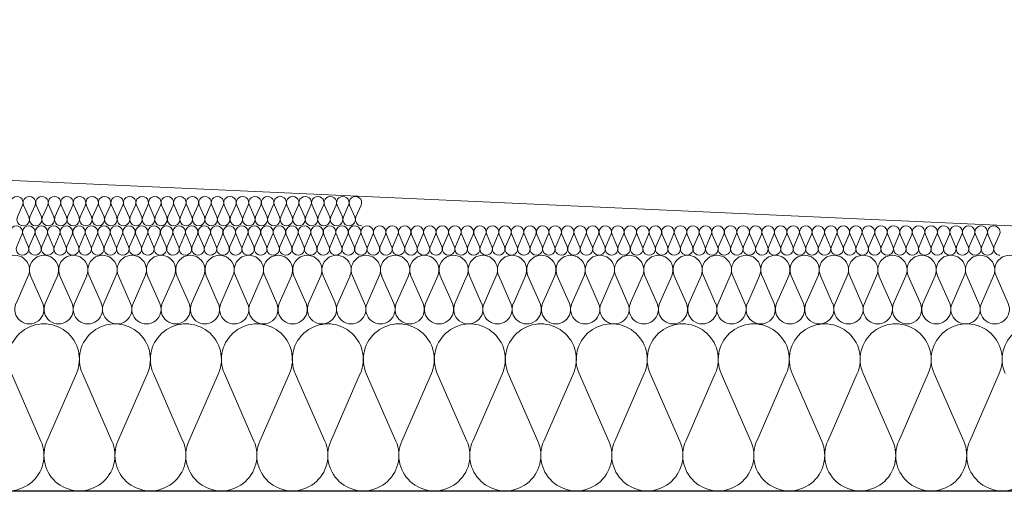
# Model space of a CAD drawing. Extents: x -686885 to -413214, y -23370 to 153194.
# Tile 38 of 145: x -650048 to -649045, y -7972 to -7490. Entities that reach past the tile are written whole.
import ezdxf

# ---------------------------------------------------------------- set-up
doc = ezdxf.new("R2010")
doc.units = 0
doc.header["$MEASUREMENT"] = 0
for name, color, linetype, lineweight in [('Arch stropy_Nr_Pióra__1', 7, 'Continuous', 25), ('INWENT KONST. DREWNIANA_Nr_Pióra__21', 7, 'Continuous', 9), ('INWENT WYMIARY_Nr_Pióra__21', 7, 'Continuous', 9), ('INWENT WYMIARY_Nr_Pióra__5', 7, 'Continuous', 13)]:
    doc.layers.add(name, color=color, linetype=linetype, lineweight=lineweight)
doc.layers.add('Inwent Izolacje', color=7, linetype='Continuous')
doc.layers.add('INWENT WYMIARY', color=7, linetype='Continuous')
doc.layers.add('Inwent Izolacje_Nr_Pióra__2', color=7, linetype='Continuous', lineweight=13, true_color=0x7f7f7f)
doc.styles.add('GENERATED_STYLE_1', font='txt')
doc.dimstyles.new('GENERATED_STYLE__9', dxfattribs={"dimtxt": 160.000002, "dimasz": 110.144928, "dimexe": 0.18, "dimexo": 40, "dimgap": 0.09, "dimtad": 1, "dimtih": 1, "dimtoh": 1, "dimdec": 0, "dimzin": 0, "dimdsep": 46, "dimtxsty": 'GENERATED_STYLE_1', "dimblk": 'ARROWHEAD_5', "dimblk1": 'ARROWHEAD_5', "dimblk2": 'ARROWHEAD_5', "dimcen": 0.09, "dimclrd": 7, "dimclre": 7, "dimclrt": 7, "dimazin": 0, "dimtfac": 1, "dimtdec": 4, "dimtmove": 0, "dimatfit": 3, "dimfxl": 0, "dimtolj": 1, "dimtzin": 0, "dimarcsym": 0})

# ---------------------------------------------------------------- blocks, each defined once
blk = doc.blocks.new('Izolacja cieplna 14_13', base_point=(-647529.6, -7969.6))
at = {"layer": 'Inwent Izolacje_Nr_Pióra__2', "linetype": 'Continuous'}
for p, q in [((-650026.1, -7918.9), (-650056.2, -7850.2)), ((-649990, -7850.2), (-650020, -7918.9)), ((-649953.8, -7918.9), (-649983.9, -7850.2)), ((-649917.7, -7850.2), (-649947.7, -7918.9)), ((-649881.5, -7918.9), (-649911.6, -7850.2)), ((-649845.4, -7850.2), (-649875.5, -7918.9)), ((-649809.3, -7918.9), (-649839.3, -7850.2)), ((-649773.1, -7850.2), (-649803.2, -7918.9)), ((-649737, -7918.9), (-649767.1, -7850.2)), ((-649700.9, -7850.2), (-649730.9, -7918.9)), ((-649664.7, -7918.9), (-649694.8, -7850.2)), ((-649628.6, -7850.2), (-649658.6, -7918.9)), ((-649592.4, -7918.9), (-649622.5, -7850.2)), ((-649556.3, -7850.2), (-649586.4, -7918.9)), ((-649520.2, -7918.9), (-649550.2, -7850.2)), ((-649484, -7850.2), (-649514.1, -7918.9)), ((-649447.9, -7918.9), (-649478, -7850.2)), ((-649411.8, -7850.2), (-649441.8, -7918.9)), ((-649375.6, -7918.9), (-649405.7, -7850.2)), ((-649339.5, -7850.2), (-649369.5, -7918.9)), ((-649303.3, -7918.9), (-649333.4, -7850.2)), ((-649267.2, -7850.2), (-649297.3, -7918.9)), ((-649231.1, -7918.9), (-649261.1, -7850.2)), ((-649194.9, -7850.2), (-649225, -7918.9)), ((-649158.8, -7918.9), (-649188.9, -7850.2)), ((-649122.6, -7850.2), (-649152.7, -7918.9)), ((-649086.5, -7918.9), (-649116.6, -7850.2)), ((-649050.4, -7850.2), (-649080.4, -7918.9))]:
    blk.add_line(p, q, dxfattribs=at)
for centre, start_param, end_param in [((-650023.1, -7835.7), 1.158003, 5.125183), ((-649950.8, -7835.7), 1.158003, 5.125183), ((-649878.5, -7835.7), 1.158003, 5.125183), ((-649806.2, -7835.7), 1.158003, 5.125183), ((-649734, -7835.7), 1.158003, 5.125183), ((-649661.7, -7835.7), 1.158003, 5.125183), ((-649589.4, -7835.7), 1.158003, 5.125183), ((-649517.1, -7835.7), 1.158003, 5.125183), ((-649444.9, -7835.7), 1.158003, 5.125183), ((-649372.6, -7835.7), 1.158003, 5.125183), ((-649300.3, -7835.7), 1.158003, 5.125183), ((-649228, -7835.7), 1.158003, 5.125183), ((-649155.8, -7835.7), 1.158003, 5.125183), ((-649083.5, -7835.7), 1.158003, 5.125183), ((-649011.2, -7835.7), 1.158003, 5.125183), ((-650059.2, -7933.4), 4.299595, 8.266774), ((-649986.9, -7933.4), 4.299595, 8.266774), ((-649914.6, -7933.4), 4.299595, 8.266774), ((-649842.4, -7933.4), 4.299595, 8.266774), ((-649770.1, -7933.4), 4.299595, 8.266774), ((-649697.8, -7933.4), 4.299595, 8.266774), ((-649625.5, -7933.4), 4.299595, 8.266774), ((-649553.3, -7933.4), 4.299595, 8.266774), ((-649481, -7933.4), 4.299595, 8.266774), ((-649408.7, -7933.4), 4.299595, 8.266774), ((-649336.4, -7933.4), 4.299595, 8.266774), ((-649264.2, -7933.4), 4.299595, 8.266774), ((-649191.9, -7933.4), 4.299595, 8.266774), ((-649119.6, -7933.4), 4.299595, 8.266774), ((-649047.3, -7933.4), 4.299595, 8.266774)]:
    blk.add_ellipse(centre, major_axis=(0, -36.2), ratio=0.999515, start_param=start_param, end_param=end_param, dxfattribs=at)
blk = doc.blocks.new('Izolacja cieplna 14_14', base_point=(-648399.6, -7799.6))
at = {"layer": 'Inwent Izolacje_Nr_Pióra__2', "linetype": 'Continuous'}
for p, q in [((-650039.1, -7750.4), (-650051.5, -7778.7)), ((-650024.2, -7778.7), (-650036.6, -7750.4)), ((-650009.3, -7750.4), (-650021.7, -7778.7)), ((-649994.4, -7778.7), (-650006.8, -7750.4)), ((-649979.5, -7750.4), (-649991.9, -7778.7)), ((-649964.6, -7778.7), (-649977, -7750.4)), ((-649949.7, -7750.4), (-649962.1, -7778.7)), ((-649934.8, -7778.7), (-649947.2, -7750.4)), ((-649920, -7750.4), (-649932.3, -7778.7)), ((-649905.1, -7778.7), (-649917.5, -7750.4)), ((-649890.2, -7750.4), (-649902.6, -7778.7)), ((-649875.3, -7778.7), (-649887.7, -7750.4)), ((-649860.4, -7750.4), (-649872.8, -7778.7)), ((-649845.5, -7778.7), (-649857.9, -7750.4)), ((-649830.6, -7750.4), (-649843, -7778.7)), ((-649815.7, -7778.7), (-649828.1, -7750.4)), ((-649800.8, -7750.4), (-649813.2, -7778.7)), ((-649785.9, -7778.7), (-649798.3, -7750.4)), ((-649771, -7750.4), (-649783.4, -7778.7)), ((-649756.1, -7778.7), (-649768.5, -7750.4)), ((-649741.2, -7750.4), (-649753.6, -7778.7)), ((-649726.3, -7778.7), (-649738.7, -7750.4)), ((-649711.4, -7750.4), (-649723.8, -7778.7)), ((-649696.5, -7778.7), (-649708.9, -7750.4)), ((-649681.7, -7750.4), (-649694, -7778.7)), ((-649666.8, -7778.7), (-649679.2, -7750.4)), ((-649651.9, -7750.4), (-649664.3, -7778.7)), ((-649637, -7778.7), (-649649.4, -7750.4)), ((-649622.1, -7750.4), (-649634.5, -7778.7)), ((-649607.2, -7778.7), (-649619.6, -7750.4)), ((-649592.3, -7750.4), (-649604.7, -7778.7)), ((-649577.4, -7778.7), (-649589.8, -7750.4)), ((-649562.5, -7750.4), (-649574.9, -7778.7)), ((-649547.6, -7778.7), (-649560, -7750.4)), ((-649532.7, -7750.4), (-649545.1, -7778.7)), ((-649517.8, -7778.7), (-649530.2, -7750.4)), ((-649502.9, -7750.4), (-649515.3, -7778.7)), ((-649488, -7778.7), (-649500.4, -7750.4)), ((-649473.1, -7750.4), (-649485.5, -7778.7)), ((-649458.3, -7778.7), (-649470.6, -7750.4)), ((-649443.4, -7750.4), (-649455.7, -7778.7)), ((-649428.5, -7778.7), (-649440.9, -7750.4)), ((-649413.6, -7750.4), (-649426, -7778.7)), ((-649398.7, -7778.7), (-649411.1, -7750.4)), ((-649383.8, -7750.4), (-649396.2, -7778.7)), ((-649368.9, -7778.7), (-649381.3, -7750.4)), ((-649354, -7750.4), (-649366.4, -7778.7)), ((-649339.1, -7778.7), (-649351.5, -7750.4)), ((-649324.2, -7750.4), (-649336.6, -7778.7)), ((-649309.3, -7778.7), (-649321.7, -7750.4)), ((-649294.4, -7750.4), (-649306.8, -7778.7)), ((-649279.5, -7778.7), (-649291.9, -7750.4)), ((-649264.6, -7750.4), (-649277, -7778.7)), ((-649249.7, -7778.7), (-649262.1, -7750.4)), ((-649234.8, -7750.4), (-649247.2, -7778.7)), ((-649220, -7778.7), (-649232.3, -7750.4)), ((-649205.1, -7750.4), (-649217.5, -7778.7)), ((-649190.2, -7778.7), (-649202.6, -7750.4)), ((-649175.3, -7750.4), (-649187.7, -7778.7)), ((-649160.4, -7778.7), (-649172.8, -7750.4)), ((-649145.5, -7750.4), (-649157.9, -7778.7)), ((-649130.6, -7778.7), (-649143, -7750.4)), ((-649115.7, -7750.4), (-649128.1, -7778.7)), ((-649100.8, -7778.7), (-649113.2, -7750.4)), ((-649085.9, -7750.4), (-649098.3, -7778.7)), ((-649071, -7778.7), (-649083.4, -7750.4)), ((-649056.1, -7750.4), (-649068.5, -7778.7)), ((-649041.2, -7778.7), (-649053.6, -7750.4))]:
    blk.add_line(p, q, dxfattribs=at)
for centre, start_param, end_param in [((-650052.7, -7744.5), 2.728799, 6.695979), ((-650023, -7744.5), 2.728799, 6.695979), ((-649993.2, -7744.5), 2.728799, 6.695979), ((-649963.4, -7744.5), 2.728799, 6.695979), ((-649933.6, -7744.5), 2.728799, 6.695979), ((-649903.8, -7744.5), 2.728799, 6.695979), ((-649874, -7744.5), 2.728799, 6.695979), ((-649844.2, -7744.5), 2.728799, 6.695979), ((-649814.4, -7744.5), 2.728799, 6.695979), ((-649784.7, -7744.5), 2.728799, 6.695979), ((-649754.9, -7744.5), 2.728799, 6.695979), ((-649725.1, -7744.5), 2.728799, 6.695979), ((-649695.3, -7744.5), 2.728799, 6.695979), ((-649665.5, -7744.5), 2.728799, 6.695979), ((-649635.7, -7744.5), 2.728799, 6.695979), ((-649605.9, -7744.5), 2.728799, 6.695979), ((-649576.1, -7744.5), 2.728799, 6.695979), ((-649546.4, -7744.5), 2.728799, 6.695979), ((-649516.6, -7744.5), 2.728799, 6.695979), ((-649486.8, -7744.5), 2.728799, 6.695979), ((-649457, -7744.5), 2.728799, 6.695979), ((-649427.2, -7744.5), 2.728799, 6.695979), ((-649397.4, -7744.5), 2.728799, 6.695979), ((-649367.6, -7744.5), 2.728799, 6.695979), ((-649337.9, -7744.5), 2.728799, 6.695979), ((-649308.1, -7744.5), 2.728799, 6.695979), ((-649278.3, -7744.5), 2.728799, 6.695979), ((-649248.5, -7744.5), 2.728799, 6.695979), ((-649218.7, -7744.5), 2.728799, 6.695979), ((-649188.9, -7744.5), 2.728799, 6.695979), ((-649159.1, -7744.5), 2.728799, 6.695979), ((-649129.3, -7744.5), 2.728799, 6.695979), ((-649099.6, -7744.5), 2.728799, 6.695979), ((-649069.8, -7744.5), 2.728799, 6.695979), ((-649040, -7744.5), 2.728799, 6.695979), ((-650037.9, -7784.7), 5.870392, 9.837571), ((-650008.1, -7784.7), 5.870392, 9.837571), ((-649978.3, -7784.7), 5.870392, 9.837571), ((-649948.5, -7784.7), 5.870392, 9.837571), ((-649918.7, -7784.7), 5.870392, 9.837571), ((-649888.9, -7784.7), 5.870392, 9.837571), ((-649859.1, -7784.7), 5.870392, 9.837571), ((-649829.3, -7784.7), 5.870392, 9.837571), ((-649799.6, -7784.7), 5.870392, 9.837571), ((-649769.8, -7784.7), 5.870392, 9.837571), ((-649740, -7784.7), 5.870392, 9.837571), ((-649710.2, -7784.7), 5.870392, 9.837571), ((-649680.4, -7784.7), 5.870392, 9.837571), ((-649650.6, -7784.7), 5.870392, 9.837571), ((-649620.8, -7784.7), 5.870392, 9.837571), ((-649591, -7784.7), 5.870392, 9.837571), ((-649561.3, -7784.7), 5.870392, 9.837571), ((-649531.5, -7784.7), 5.870392, 9.837571), ((-649501.7, -7784.7), 5.870392, 9.837571), ((-649471.9, -7784.7), 5.870392, 9.837571), ((-649442.1, -7784.7), 5.870392, 9.837571), ((-649412.3, -7784.7), 5.870392, 9.837571), ((-649382.5, -7784.7), 5.870392, 9.837571), ((-649352.7, -7784.7), 5.870392, 9.837571), ((-649323, -7784.7), 5.870392, 9.837571), ((-649293.2, -7784.7), 5.870392, 9.837571), ((-649263.4, -7784.7), 5.870392, 9.837571), ((-649233.6, -7784.7), 5.870392, 9.837571), ((-649203.8, -7784.7), 5.870392, 9.837571), ((-649174, -7784.7), 5.870392, 9.837571), ((-649144.2, -7784.7), 5.870392, 9.837571), ((-649114.4, -7784.7), 5.870392, 9.837571), ((-649084.7, -7784.7), 5.870392, 9.837571), ((-649054.9, -7784.7), 5.870392, 9.837571)]:
    blk.add_ellipse(centre, major_axis=(-14.9, 0), ratio=0.999587, start_param=start_param, end_param=end_param, dxfattribs=at)
blk = doc.blocks.new('Izolacja cieplna 14_15', base_point=(-649049.6, -7729.6))
at = {"layer": 'Inwent Izolacje_Nr_Pióra__2', "linetype": 'Continuous'}
for p, q in [((-650045.4, -7708.5), (-650050.7, -7720.6)), ((-650039, -7720.6), (-650044.3, -7708.5)), ((-650032.6, -7708.5), (-650038, -7720.6)), ((-650026.3, -7720.6), (-650031.6, -7708.5)), ((-650019.9, -7708.5), (-650025.2, -7720.6)), ((-650013.5, -7720.6), (-650018.8, -7708.5)), ((-650007.1, -7708.5), (-650012.4, -7720.6)), ((-650000.7, -7720.6), (-650006, -7708.5)), ((-649994.4, -7708.5), (-649999.7, -7720.6)), ((-649988, -7720.6), (-649993.3, -7708.5)), ((-649981.6, -7708.5), (-649986.9, -7720.6)), ((-649975.2, -7720.6), (-649980.5, -7708.5)), ((-649968.8, -7708.5), (-649974.1, -7720.6)), ((-649962.5, -7720.6), (-649967.8, -7708.5)), ((-649956.1, -7708.5), (-649961.4, -7720.6)), ((-649949.7, -7720.6), (-649955, -7708.5)), ((-649943.3, -7708.5), (-649948.6, -7720.6)), ((-649936.9, -7720.6), (-649942.2, -7708.5)), ((-649930.6, -7708.5), (-649935.9, -7720.6)), ((-649924.2, -7720.6), (-649929.5, -7708.5)), ((-649917.8, -7708.5), (-649923.1, -7720.6)), ((-649911.4, -7720.6), (-649916.7, -7708.5)), ((-649905, -7708.5), (-649910.3, -7720.6)), ((-649898.7, -7720.6), (-649904, -7708.5)), ((-649892.3, -7708.5), (-649897.6, -7720.6)), ((-649885.9, -7720.6), (-649891.2, -7708.5)), ((-649879.5, -7708.5), (-649884.8, -7720.6)), ((-649873.1, -7720.6), (-649878.4, -7708.5)), ((-649866.8, -7708.5), (-649872.1, -7720.6)), ((-649860.4, -7720.6), (-649865.7, -7708.5)), ((-649854, -7708.5), (-649859.3, -7720.6)), ((-649847.6, -7720.6), (-649852.9, -7708.5)), ((-649841.2, -7708.5), (-649846.5, -7720.6)), ((-649834.9, -7720.6), (-649840.2, -7708.5)), ((-649828.5, -7708.5), (-649833.8, -7720.6)), ((-649822.1, -7720.6), (-649827.4, -7708.5)), ((-649815.7, -7708.5), (-649821, -7720.6)), ((-649809.3, -7720.6), (-649814.6, -7708.5)), ((-649803, -7708.5), (-649808.3, -7720.6)), ((-649796.6, -7720.6), (-649801.9, -7708.5)), ((-649790.2, -7708.5), (-649795.5, -7720.6)), ((-649783.8, -7720.6), (-649789.1, -7708.5)), ((-649777.4, -7708.5), (-649782.7, -7720.6)), ((-649771.1, -7720.6), (-649776.4, -7708.5)), ((-649764.7, -7708.5), (-649770, -7720.6)), ((-649758.3, -7720.6), (-649763.6, -7708.5)), ((-649751.9, -7708.5), (-649757.2, -7720.6)), ((-649745.5, -7720.6), (-649750.8, -7708.5)), ((-649739.2, -7708.5), (-649744.5, -7720.6)), ((-649732.8, -7720.6), (-649738.1, -7708.5)), ((-649726.4, -7708.5), (-649731.7, -7720.6)), ((-649720, -7720.6), (-649725.3, -7708.5)), ((-649713.6, -7708.5), (-649718.9, -7720.6)), ((-649707.3, -7720.6), (-649712.6, -7708.5)), ((-649700.9, -7708.5), (-649706.2, -7720.6)), ((-649694.5, -7720.6), (-649699.8, -7708.5)), ((-649688.1, -7708.5), (-649693.4, -7720.6)), ((-649681.7, -7720.6), (-649687, -7708.5)), ((-649675.4, -7708.5), (-649680.7, -7720.6)), ((-649669, -7720.6), (-649674.3, -7708.5)), ((-649662.6, -7708.5), (-649667.9, -7720.6)), ((-649656.2, -7720.6), (-649661.5, -7708.5)), ((-649649.8, -7708.5), (-649655.1, -7720.6)), ((-649643.4, -7720.6), (-649648.8, -7708.5)), ((-649637.1, -7708.5), (-649642.4, -7720.6)), ((-649630.7, -7720.6), (-649636, -7708.5)), ((-649624.3, -7708.5), (-649629.6, -7720.6)), ((-649617.9, -7720.6), (-649623.2, -7708.5)), ((-649611.5, -7708.5), (-649616.9, -7720.6)), ((-649605.2, -7720.6), (-649610.5, -7708.5)), ((-649598.8, -7708.5), (-649604.1, -7720.6)), ((-649592.4, -7720.6), (-649597.7, -7708.5)), ((-649586, -7708.5), (-649591.3, -7720.6)), ((-649579.6, -7720.6), (-649585, -7708.5)), ((-649573.3, -7708.5), (-649578.6, -7720.6)), ((-649566.9, -7720.6), (-649572.2, -7708.5)), ((-649560.5, -7708.5), (-649565.8, -7720.6)), ((-649554.1, -7720.6), (-649559.4, -7708.5)), ((-649547.7, -7708.5), (-649553.1, -7720.6)), ((-649541.4, -7720.6), (-649546.7, -7708.5)), ((-649535, -7708.5), (-649540.3, -7720.6)), ((-649528.6, -7720.6), (-649533.9, -7708.5)), ((-649522.2, -7708.5), (-649527.5, -7720.6)), ((-649515.8, -7720.6), (-649521.2, -7708.5)), ((-649509.5, -7708.5), (-649514.8, -7720.6)), ((-649503.1, -7720.6), (-649508.4, -7708.5)), ((-649496.7, -7708.5), (-649502, -7720.6)), ((-649490.3, -7720.6), (-649495.6, -7708.5)), ((-649483.9, -7708.5), (-649489.3, -7720.6)), ((-649477.6, -7720.6), (-649482.9, -7708.5)), ((-649471.2, -7708.5), (-649476.5, -7720.6)), ((-649464.8, -7720.6), (-649470.1, -7708.5)), ((-649458.4, -7708.5), (-649463.7, -7720.6)), ((-649452, -7720.6), (-649457.4, -7708.5)), ((-649445.7, -7708.5), (-649451, -7720.6)), ((-649439.3, -7720.6), (-649444.6, -7708.5)), ((-649432.9, -7708.5), (-649438.2, -7720.6)), ((-649426.5, -7720.6), (-649431.8, -7708.5)), ((-649420.1, -7708.5), (-649425.5, -7720.6)), ((-649413.8, -7720.6), (-649419.1, -7708.5)), ((-649407.4, -7708.5), (-649412.7, -7720.6)), ((-649401, -7720.6), (-649406.3, -7708.5)), ((-649394.6, -7708.5), (-649399.9, -7720.6)), ((-649388.2, -7720.6), (-649393.5, -7708.5)), ((-649381.9, -7708.5), (-649387.2, -7720.6)), ((-649375.5, -7720.6), (-649380.8, -7708.5)), ((-649369.1, -7708.5), (-649374.4, -7720.6)), ((-649362.7, -7720.6), (-649368, -7708.5)), ((-649356.3, -7708.5), (-649361.6, -7720.6)), ((-649350, -7720.6), (-649355.3, -7708.5)), ((-649343.6, -7708.5), (-649348.9, -7720.6)), ((-649337.2, -7720.6), (-649342.5, -7708.5)), ((-649330.8, -7708.5), (-649336.1, -7720.6)), ((-649324.4, -7720.6), (-649329.7, -7708.5)), ((-649318.1, -7708.5), (-649323.4, -7720.6)), ((-649311.7, -7720.6), (-649317, -7708.5)), ((-649305.3, -7708.5), (-649310.6, -7720.6)), ((-649298.9, -7720.6), (-649304.2, -7708.5)), ((-649292.5, -7708.5), (-649297.8, -7720.6)), ((-649286.2, -7720.6), (-649291.5, -7708.5)), ((-649279.8, -7708.5), (-649285.1, -7720.6)), ((-649273.4, -7720.6), (-649278.7, -7708.5)), ((-649267, -7708.5), (-649272.3, -7720.6)), ((-649260.6, -7720.6), (-649265.9, -7708.5)), ((-649254.3, -7708.5), (-649259.6, -7720.6)), ((-649247.9, -7720.6), (-649253.2, -7708.5)), ((-649241.5, -7708.5), (-649246.8, -7720.6)), ((-649235.1, -7720.6), (-649240.4, -7708.5)), ((-649228.7, -7708.5), (-649234, -7720.6)), ((-649222.4, -7720.6), (-649227.7, -7708.5)), ((-649216, -7708.5), (-649221.3, -7720.6)), ((-649209.6, -7720.6), (-649214.9, -7708.5)), ((-649203.2, -7708.5), (-649208.5, -7720.6)), ((-649196.8, -7720.6), (-649202.1, -7708.5)), ((-649190.5, -7708.5), (-649195.8, -7720.6)), ((-649184.1, -7720.6), (-649189.4, -7708.5)), ((-649177.7, -7708.5), (-649183, -7720.6)), ((-649171.3, -7720.6), (-649176.6, -7708.5)), ((-649164.9, -7708.5), (-649170.2, -7720.6)), ((-649158.6, -7720.6), (-649163.9, -7708.5)), ((-649152.2, -7708.5), (-649157.5, -7720.6)), ((-649145.8, -7720.6), (-649151.1, -7708.5)), ((-649139.4, -7708.5), (-649144.7, -7720.6)), ((-649133, -7720.6), (-649138.3, -7708.5)), ((-649126.7, -7708.5), (-649132, -7720.6)), ((-649120.3, -7720.6), (-649125.6, -7708.5)), ((-649113.9, -7708.5), (-649119.2, -7720.6)), ((-649107.5, -7720.6), (-649112.8, -7708.5)), ((-649101.1, -7708.5), (-649106.4, -7720.6)), ((-649094.8, -7720.6), (-649100.1, -7708.5)), ((-649088.4, -7708.5), (-649093.7, -7720.6)), ((-649082, -7720.6), (-649087.3, -7708.5)), ((-649075.6, -7708.5), (-649080.9, -7720.6)), ((-649069.2, -7720.6), (-649074.5, -7708.5)), ((-649062.9, -7708.5), (-649068.2, -7720.6)), ((-649056.5, -7720.6), (-649061.8, -7708.5)), ((-649050.1, -7708.5), (-649055.4, -7720.6))]:
    blk.add_line(p, q, dxfattribs=at)
for centre, start_param, end_param in [((-650051.2, -7706), 1.158003, 5.125183), ((-650038.5, -7706), 1.158003, 5.125183), ((-650025.7, -7706), 1.158003, 5.125183), ((-650013, -7706), 1.158003, 5.125183), ((-650000.2, -7706), 1.158003, 5.125183), ((-649987.4, -7706), 1.158003, 5.125183), ((-649974.7, -7706), 1.158003, 5.125183), ((-649961.9, -7706), 1.158003, 5.125183), ((-649949.2, -7706), 1.158003, 5.125183), ((-649936.4, -7706), 1.158003, 5.125183), ((-649923.6, -7706), 1.158003, 5.125183), ((-649910.9, -7706), 1.158003, 5.125183), ((-649898.1, -7706), 1.158003, 5.125183), ((-649885.4, -7706), 1.158003, 5.125183), ((-649872.6, -7706), 1.158003, 5.125183), ((-649859.8, -7706), 1.158003, 5.125183), ((-649847.1, -7706), 1.158003, 5.125183), ((-649834.3, -7706), 1.158003, 5.125183), ((-649821.6, -7706), 1.158003, 5.125183), ((-649808.8, -7706), 1.158003, 5.125183), ((-649796, -7706), 1.158003, 5.125183), ((-649783.3, -7706), 1.158003, 5.125183), ((-649770.5, -7706), 1.158003, 5.125183), ((-649757.8, -7706), 1.158003, 5.125183), ((-649745, -7706), 1.158003, 5.125183), ((-649732.2, -7706), 1.158003, 5.125183), ((-649719.5, -7706), 1.158003, 5.125183), ((-649706.7, -7706), 1.158003, 5.125183), ((-649694, -7706), 1.158003, 5.125183), ((-649681.2, -7706), 1.158003, 5.125183), ((-649668.4, -7706), 1.158003, 5.125183), ((-649655.7, -7706), 1.158003, 5.125183), ((-649642.9, -7706), 1.158003, 5.125183), ((-649630.2, -7706), 1.158003, 5.125183), ((-649617.4, -7706), 1.158003, 5.125183), ((-649604.6, -7706), 1.158003, 5.125183), ((-649591.9, -7706), 1.158003, 5.125183), ((-649579.1, -7706), 1.158003, 5.125183), ((-649566.4, -7706), 1.158003, 5.125183), ((-649553.6, -7706), 1.158003, 5.125183), ((-649540.8, -7706), 1.158003, 5.125183), ((-649528.1, -7706), 1.158003, 5.125183), ((-649515.3, -7706), 1.158003, 5.125183), ((-649502.5, -7706), 1.158003, 5.125183), ((-649489.8, -7706), 1.158003, 5.125183), ((-649477, -7706), 1.158003, 5.125183), ((-649464.3, -7706), 1.158003, 5.125183), ((-649451.5, -7706), 1.158003, 5.125183), ((-649438.7, -7706), 1.158003, 5.125183), ((-649426, -7706), 1.158003, 5.125183), ((-649413.2, -7706), 1.158003, 5.125183), ((-649400.5, -7706), 1.158003, 5.125183), ((-649387.7, -7706), 1.158003, 5.125183), ((-649374.9, -7706), 1.158003, 5.125183), ((-649362.2, -7706), 1.158003, 5.125183), ((-649349.4, -7706), 1.158003, 5.125183), ((-649336.7, -7706), 1.158003, 5.125183), ((-649323.9, -7706), 1.158003, 5.125183), ((-649311.1, -7706), 1.158003, 5.125183), ((-649298.4, -7706), 1.158003, 5.125183), ((-649285.6, -7706), 1.158003, 5.125183), ((-649272.9, -7706), 1.158003, 5.125183), ((-649260.1, -7706), 1.158003, 5.125183), ((-649247.3, -7706), 1.158003, 5.125183), ((-649234.6, -7706), 1.158003, 5.125183), ((-649221.8, -7706), 1.158003, 5.125183), ((-649209.1, -7706), 1.158003, 5.125183), ((-649196.3, -7706), 1.158003, 5.125183), ((-649183.5, -7706), 1.158003, 5.125183), ((-649170.8, -7706), 1.158003, 5.125183), ((-649158, -7706), 1.158003, 5.125183), ((-649145.3, -7706), 1.158003, 5.125183), ((-649132.5, -7706), 1.158003, 5.125183), ((-649119.7, -7706), 1.158003, 5.125183), ((-649107, -7706), 1.158003, 5.125183), ((-649094.2, -7706), 1.158003, 5.125183), ((-649081.5, -7706), 1.158003, 5.125183), ((-649068.7, -7706), 1.158003, 5.125183), ((-649055.9, -7706), 1.158003, 5.125183), ((-650044.9, -7723.2), 4.299595, 8.266774), ((-650032.1, -7723.2), 4.299595, 8.266774), ((-650019.3, -7723.2), 4.299595, 8.266774), ((-650006.6, -7723.2), 4.299595, 8.266774), ((-649993.8, -7723.2), 4.299595, 8.266774), ((-649981.1, -7723.2), 4.299595, 8.266774), ((-649968.3, -7723.2), 4.299595, 8.266774), ((-649955.5, -7723.2), 4.299595, 8.266774), ((-649942.8, -7723.2), 4.299595, 8.266774), ((-649930, -7723.2), 4.299595, 8.266774), ((-649917.3, -7723.2), 4.299595, 8.266774), ((-649904.5, -7723.2), 4.299595, 8.266774), ((-649891.7, -7723.2), 4.299595, 8.266774), ((-649879, -7723.2), 4.299595, 8.266774), ((-649866.2, -7723.2), 4.299595, 8.266774), ((-649853.5, -7723.2), 4.299595, 8.266774), ((-649840.7, -7723.2), 4.299595, 8.266774), ((-649827.9, -7723.2), 4.299595, 8.266774), ((-649815.2, -7723.2), 4.299595, 8.266774), ((-649802.4, -7723.2), 4.299595, 8.266774), ((-649789.7, -7723.2), 4.299595, 8.266774), ((-649776.9, -7723.2), 4.299595, 8.266774), ((-649764.1, -7723.2), 4.299595, 8.266774), ((-649751.4, -7723.2), 4.299595, 8.266774), ((-649738.6, -7723.2), 4.299595, 8.266774), ((-649725.9, -7723.2), 4.299595, 8.266774), ((-649713.1, -7723.2), 4.299595, 8.266774), ((-649700.3, -7723.2), 4.299595, 8.266774), ((-649687.6, -7723.2), 4.299595, 8.266774), ((-649674.8, -7723.2), 4.299595, 8.266774), ((-649662.1, -7723.2), 4.299595, 8.266774), ((-649649.3, -7723.2), 4.299595, 8.266774), ((-649636.5, -7723.2), 4.299595, 8.266774), ((-649623.8, -7723.2), 4.299595, 8.266774), ((-649611, -7723.2), 4.299595, 8.266774), ((-649598.3, -7723.2), 4.299595, 8.266774), ((-649585.5, -7723.2), 4.299595, 8.266774), ((-649572.7, -7723.2), 4.299595, 8.266774), ((-649560, -7723.2), 4.299595, 8.266774), ((-649547.2, -7723.2), 4.299595, 8.266774), ((-649534.4, -7723.2), 4.299595, 8.266774), ((-649521.7, -7723.2), 4.299595, 8.266774), ((-649508.9, -7723.2), 4.299595, 8.266774), ((-649496.2, -7723.2), 4.299595, 8.266774), ((-649483.4, -7723.2), 4.299595, 8.266774), ((-649470.6, -7723.2), 4.299595, 8.266774), ((-649457.9, -7723.2), 4.299595, 8.266774), ((-649445.1, -7723.2), 4.299595, 8.266774), ((-649432.4, -7723.2), 4.299595, 8.266774), ((-649419.6, -7723.2), 4.299595, 8.266774), ((-649406.8, -7723.2), 4.299595, 8.266774), ((-649394.1, -7723.2), 4.299595, 8.266774), ((-649381.3, -7723.2), 4.299595, 8.266774), ((-649368.6, -7723.2), 4.299595, 8.266774), ((-649355.8, -7723.2), 4.299595, 8.266774), ((-649343, -7723.2), 4.299595, 8.266774), ((-649330.3, -7723.2), 4.299595, 8.266774), ((-649317.5, -7723.2), 4.299595, 8.266774), ((-649304.8, -7723.2), 4.299595, 8.266774), ((-649292, -7723.2), 4.299595, 8.266774), ((-649279.2, -7723.2), 4.299595, 8.266774), ((-649266.5, -7723.2), 4.299595, 8.266774), ((-649253.7, -7723.2), 4.299595, 8.266774), ((-649241, -7723.2), 4.299595, 8.266774), ((-649228.2, -7723.2), 4.299595, 8.266774), ((-649215.4, -7723.2), 4.299595, 8.266774), ((-649202.7, -7723.2), 4.299595, 8.266774), ((-649189.9, -7723.2), 4.299595, 8.266774), ((-649177.2, -7723.2), 4.299595, 8.266774), ((-649164.4, -7723.2), 4.299595, 8.266774), ((-649151.6, -7723.2), 4.299595, 8.266774), ((-649138.9, -7723.2), 4.299595, 8.266774), ((-649126.1, -7723.2), 4.299595, 8.266774), ((-649113.4, -7723.2), 4.299595, 8.266774), ((-649100.6, -7723.2), 4.299595, 8.266774), ((-649087.8, -7723.2), 4.299595, 8.266774), ((-649075.1, -7723.2), 4.299595, 8.266774), ((-649062.3, -7723.2), 4.299595, 8.266774), ((-649049.6, -7723.2), 4.299596, 6.283185)]:
    blk.add_ellipse(centre, major_axis=(0, -6.38), ratio=0.999979, start_param=start_param, end_param=end_param, dxfattribs=at)
blk = doc.blocks.new('Izolacja cieplna 14_16', base_point=(-649699.6, -7699.6))
at = {"layer": 'Inwent Izolacje_Nr_Pióra__2', "linetype": 'Continuous'}
for p, q in [((-650044.8, -7678.5), (-650050.1, -7690.6)), ((-650038.4, -7690.6), (-650043.7, -7678.5)), ((-650032, -7678.5), (-650037.3, -7690.6)), ((-650025.6, -7690.6), (-650030.9, -7678.5)), ((-650019.2, -7678.5), (-650024.5, -7690.6)), ((-650012.9, -7690.6), (-650018.2, -7678.5)), ((-650006.5, -7678.5), (-650011.8, -7690.6)), ((-650000.1, -7690.6), (-650005.4, -7678.5)), ((-649993.7, -7678.5), (-649999, -7690.6)), ((-649987.3, -7690.6), (-649992.6, -7678.5)), ((-649980.9, -7678.5), (-649986.3, -7690.6)), ((-649974.6, -7690.6), (-649979.9, -7678.5)), ((-649968.2, -7678.5), (-649973.5, -7690.6)), ((-649961.8, -7690.6), (-649967.1, -7678.5)), ((-649955.4, -7678.5), (-649960.7, -7690.6)), ((-649949, -7690.6), (-649954.3, -7678.5)), ((-649942.6, -7678.5), (-649948, -7690.6)), ((-649936.3, -7690.6), (-649941.6, -7678.5)), ((-649929.9, -7678.5), (-649935.2, -7690.6)), ((-649923.5, -7690.6), (-649928.8, -7678.5)), ((-649917.1, -7678.5), (-649922.4, -7690.6)), ((-649910.7, -7690.6), (-649916, -7678.5)), ((-649904.3, -7678.5), (-649909.7, -7690.6)), ((-649898, -7690.6), (-649903.3, -7678.5)), ((-649891.6, -7678.5), (-649896.9, -7690.6)), ((-649885.2, -7690.6), (-649890.5, -7678.5)), ((-649878.8, -7678.5), (-649884.1, -7690.6)), ((-649872.4, -7690.6), (-649877.7, -7678.5)), ((-649866, -7678.5), (-649871.4, -7690.6)), ((-649859.7, -7690.6), (-649865, -7678.5)), ((-649853.3, -7678.5), (-649858.6, -7690.6)), ((-649846.9, -7690.6), (-649852.2, -7678.5)), ((-649840.5, -7678.5), (-649845.8, -7690.6)), ((-649834.1, -7690.6), (-649839.4, -7678.5)), ((-649827.7, -7678.5), (-649833.1, -7690.6)), ((-649821.4, -7690.6), (-649826.7, -7678.5)), ((-649815, -7678.5), (-649820.3, -7690.6)), ((-649808.6, -7690.6), (-649813.9, -7678.5)), ((-649802.2, -7678.5), (-649807.5, -7690.6)), ((-649795.8, -7690.6), (-649801.1, -7678.5)), ((-649789.5, -7678.5), (-649794.8, -7690.6)), ((-649783.1, -7690.6), (-649788.4, -7678.5)), ((-649776.7, -7678.5), (-649782, -7690.6)), ((-649770.3, -7690.6), (-649775.6, -7678.5)), ((-649763.9, -7678.5), (-649769.2, -7690.6)), ((-649757.5, -7690.6), (-649762.8, -7678.5)), ((-649751.2, -7678.5), (-649756.5, -7690.6)), ((-649744.8, -7690.6), (-649750.1, -7678.5)), ((-649738.4, -7678.5), (-649743.7, -7690.6)), ((-649732, -7690.6), (-649737.3, -7678.5)), ((-649725.6, -7678.5), (-649730.9, -7690.6)), ((-649719.2, -7690.6), (-649724.5, -7678.5)), ((-649712.9, -7678.5), (-649718.2, -7690.6)), ((-649706.5, -7690.6), (-649711.8, -7678.5)), ((-649700.1, -7678.5), (-649705.4, -7690.6))]:
    blk.add_line(p, q, dxfattribs=at)
for centre, start_param, end_param in [((-650050.6, -7676), 2.728799, 6.695979), ((-650037.9, -7676), 2.728799, 6.695979), ((-650025.1, -7676), 2.728799, 6.695979), ((-650012.3, -7676), 2.728799, 6.695979), ((-649999.6, -7676), 2.728799, 6.695979), ((-649986.8, -7676), 2.728799, 6.695979), ((-649974, -7676), 2.728799, 6.695979), ((-649961.3, -7676), 2.728799, 6.695979), ((-649948.5, -7676), 2.728799, 6.695979), ((-649935.7, -7676), 2.728799, 6.695979), ((-649923, -7676), 2.728799, 6.695979), ((-649910.2, -7676), 2.728799, 6.695979), ((-649897.4, -7676), 2.728799, 6.695979), ((-649884.7, -7676), 2.728799, 6.695979), ((-649871.9, -7676), 2.728799, 6.695979), ((-649859.1, -7676), 2.728799, 6.695979), ((-649846.4, -7676), 2.728799, 6.695979), ((-649833.6, -7676), 2.728799, 6.695979), ((-649820.8, -7676), 2.728799, 6.695979), ((-649808.1, -7676), 2.728799, 6.695979), ((-649795.3, -7676), 2.728799, 6.695979), ((-649782.5, -7676), 2.728799, 6.695979), ((-649769.8, -7676), 2.728799, 6.695979), ((-649757, -7676), 2.728799, 6.695979), ((-649744.2, -7676), 2.728799, 6.695979), ((-649731.5, -7676), 2.728799, 6.695979), ((-649718.7, -7676), 2.728799, 6.695979), ((-649705.9, -7676), 2.728799, 6.695979), ((-650044.2, -7693.2), 5.870392, 9.837571), ((-650031.5, -7693.2), 5.870392, 9.837571), ((-650018.7, -7693.2), 5.870392, 9.837571), ((-650005.9, -7693.2), 5.870392, 9.837571), ((-649993.2, -7693.2), 5.870392, 9.837571), ((-649980.4, -7693.2), 5.870392, 9.837571), ((-649967.6, -7693.2), 5.870392, 9.837571), ((-649954.9, -7693.2), 5.870392, 9.837571), ((-649942.1, -7693.2), 5.870392, 9.837571), ((-649929.3, -7693.2), 5.870392, 9.837571), ((-649916.6, -7693.2), 5.870392, 9.837571), ((-649903.8, -7693.2), 5.870392, 9.837571), ((-649891, -7693.2), 5.870392, 9.837571), ((-649878.3, -7693.2), 5.870392, 9.837571), ((-649865.5, -7693.2), 5.870392, 9.837571), ((-649852.7, -7693.2), 5.870392, 9.837571), ((-649840, -7693.2), 5.870392, 9.837571), ((-649827.2, -7693.2), 5.870392, 9.837571), ((-649814.4, -7693.2), 5.870392, 9.837571), ((-649801.7, -7693.2), 5.870392, 9.837571), ((-649788.9, -7693.2), 5.870392, 9.837571), ((-649776.1, -7693.2), 5.870392, 9.837571), ((-649763.4, -7693.2), 5.870392, 9.837571), ((-649750.6, -7693.2), 5.870392, 9.837571), ((-649737.9, -7693.2), 5.870392, 9.837571), ((-649725.1, -7693.2), 5.870392, 9.837571), ((-649712.3, -7693.2), 5.870392, 9.837571), ((-649699.6, -7693.2), 5.870392, 7.853982)]:
    blk.add_ellipse(centre, major_axis=(-6.38, 0), ratio=0.999587, start_param=start_param, end_param=end_param, dxfattribs=at)
blk = doc.blocks.new('*D782')
at = {"layer": 'INWENT WYMIARY_Nr_Pióra__5', "linetype": 'Continuous'}
for points in [[(-657348.7, -7638.2), (-657315, -7749.1), (-657374.9, -7751.1)], [(-657342, -7969.6), (-657372.8, -7857.8), (-657312.8, -7857.4)]]:
    blk.add_hatch(color=256, dxfattribs=at).paths.add_polyline_path(points, flags=0)
for p, q in [((-657348.7, -7638.2), (-657374.9, -7751.1)), ((-657348.7, -7638.2), (-657315, -7749.1)), ((-657315, -7749.1), (-657374.9, -7751.1)), ((-657372.8, -7857.8), (-657312.8, -7857.4)), ((-657342, -7969.6), (-657372.8, -7857.8)), ((-657342, -7969.6), (-657312.8, -7857.4))]:
    blk.add_line(p, q, dxfattribs=at)
blk.add_arc((-665600.6, -7969.6), 8258.6, 0.77677, 1.52301, dxfattribs=at)
at = {"layer": 'INWENT WYMIARY_Nr_Pióra__21', "insert": (-657183.7, -7880.6), "char_height": 160, "attachment_point": 7, "style": 'GENERATED_STYLE_1'}
blk.add_mtext('{2,30°}', dxfattribs=at)
blk = doc.blocks.new('ARROWHEAD_5')
at = {"color": 0, "linetype": 'Continuous', "lineweight": 0}
blk.add_line((0, 0), (-1, 0), dxfattribs=at)
blk.add_solid([(-1, 0.2679), (0, 0), (-1, -0.2679), (-1, 0.2679)], dxfattribs=at)
blk = doc.blocks.new('*D783')
at = {"layer": 'INWENT WYMIARY_Nr_Pióra__5', "linetype": 'Continuous'}
for points in [[(-651154.7, -7603.3), (-651129.1, -7716.3), (-651189, -7714)], [(-651163.1, -7969.6), (-651192.3, -7857.4), (-651132.3, -7857.8)]]:
    blk.add_hatch(color=256, dxfattribs=at).paths.add_polyline_path(points, flags=0)
for p, q in [((-651154.7, -7603.3), (-651189, -7714)), ((-651154.7, -7603.3), (-651129.1, -7716.3)), ((-651129.1, -7716.3), (-651189, -7714)), ((-651163.1, -7969.6), (-651192.3, -7857.4)), ((-651192.3, -7857.4), (-651132.3, -7857.8)), ((-651163.1, -7969.6), (-651132.3, -7857.8))]:
    blk.add_line(p, q, dxfattribs=at)
blk.add_arc((-643114.8, -7969.6), 8048.3, 178.18843, 179.20294, dxfattribs=at)
at = {"layer": 'INWENT WYMIARY_Nr_Pióra__21', "insert": (-651769.7, -7862.7), "char_height": 160, "attachment_point": 7, "style": 'GENERATED_STYLE_1'}
blk.add_mtext('{2,61°}', dxfattribs=at)

msp = doc.modelspace()

# ---------------------------------------------------------------- linework, layer by layer
at = {"layer": 'Arch stropy_Nr_Pióra__1', "linetype": 'Continuous'}
msp.add_line((-659599.6, -7969.6), (-647529.6, -7969.6), dxfattribs=at)
at = {"layer": 'INWENT KONST. DREWNIANA_Nr_Pióra__21', "linetype": 'Continuous'}
msp.add_line((-653649.4, -7489.6), (-647504.6, -7769.6), dxfattribs=at)

# ---------------------------------------------------------------- block references
at = {"layer": 'Inwent Izolacje', "color": 104, "linetype": 'Continuous', "lineweight": 13, "true_color": 0x029e21}
for name, p in [('Izolacja cieplna 14_16', (-649699.6, -7699.6)), ('Izolacja cieplna 14_15', (-649049.6, -7729.6)), ('Izolacja cieplna 14_14', (-648399.6, -7799.6)), ('Izolacja cieplna 14_13', (-647529.6, -7969.6))]:
    msp.add_blockref(name, p, dxfattribs=at)

# ---------------------------------------------------------------- dimensions: what is measured, and where the dimension line sits
at = {"layer": 'INWENT WYMIARY', "linetype": 'Continuous'}
for base, center, p2, picture, middle in [((-657343.7, -7803.8), (-665600.6, -7969.6), (-647529.6, -7969.6), '*D782', (-656927, -7800.6)), ((-651161, -7786.4), (-643114.8, -7969.6), (-659599.6, -7969.6), '*D783', (-651513, -7782.7))]:
    dim = msp.add_angular_dim_3p(base=base, center=center, p1=(-653649.4, -7489.6), p2=p2, dimstyle='GENERATED_STYLE__9', dxfattribs=at)
    dim.commit()
    dim.dimension.update_dxf_attribs({"geometry": picture, "text_midpoint": middle, "dimtype": 165})

doc.saveas('drawing.dxf')
